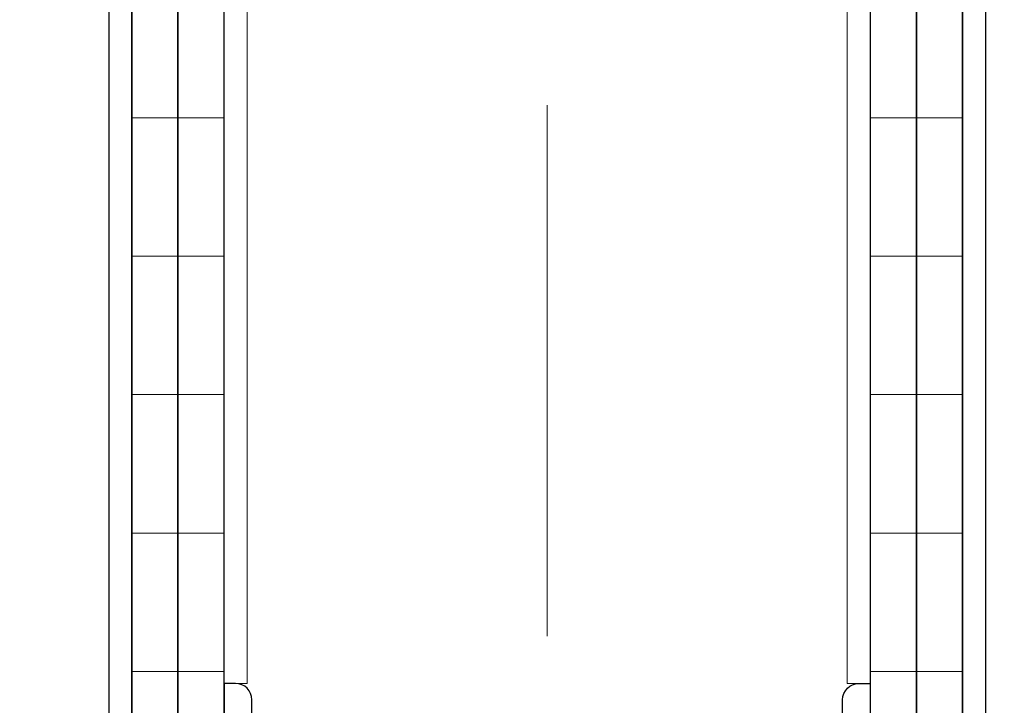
# Model space of a CAD drawing. Header units: millimetres. Extents: x 53458 to 260960, y -123310 to -87533.
# Tile 176 of 256: x 71891 to 72104, y -118807 to -118659. Entities that reach past the tile are written whole.
import ezdxf
from ezdxf.enums import TextEntityAlignment as Align

# ---------------------------------------------------------------- set-up
doc = ezdxf.new("R2010")
doc.units = ezdxf.units.MM
doc.header["$MEASUREMENT"] = 0
doc.linetypes.add('Przerywana podwójnie', pattern=[295, 125, -50, 70.00000000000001, -50])
doc.linetypes.add('Wipeout_Contour', pattern=[1000, 0, -1000])
for name, color, linetype in [('Nowe_A-Balkony-Słupy', 7, 'Continuous'), ('Nowe_A-Osi', 7, 'Continuous'), ('Nowe_A-Wymiary-Wewnętrzne', 7, 'Continuous'), ('Nowe_A-Wymiary-Zewnętrzne', 7, 'Continuous')]:
    doc.layers.add(name, color=color, linetype=linetype)
for name, color, linetype, lineweight in [('Nowe_A-Balkony-Słupy_Nr_pióra__27', 7, 'Continuous', 25), ('Nowe_A-Balkony-Słupy_Nr_pióra__28', 7, 'Continuous', 25), ('Nowe_A-Balkony-Słupy_Nr_pióra__87', 7, 'Continuous', 13), ('Nowe_A-Balkony-Słupy_Nr_pióra__89', 7, 'Continuous', 13), ('Nowe_A-Osi_Nr_pióra__20', 1, 'Continuous', 13), ('Nowe_A-Osi_Nr_pióra__6', 5, 'Continuous', 13), ('Nowe_A-Wymiary-Wewnętrzne_Nr_pióra__46', 5, 'Continuous', 15), ('Nowe_A-Wymiary-Zewnętrzne_Nr_pióra__46', 5, 'Continuous', 15)]:
    doc.layers.add(name, color=color, linetype=linetype, lineweight=lineweight)
for name, color, linetype, lineweight, true_color in [('Nowe_A-Wymiary-Wewnętrzne_Nr_pióra__45', 7, 'Continuous', 15, 0x40a5ff), ('Nowe_A-Wymiary-Wewnętrzne_Nr_pióra__85', 7, 'Continuous', 13, 0x80c2ff), ('Nowe_A-Wymiary-Zewnętrzne_Nr_pióra__45', 7, 'Continuous', 15, 0x40a5ff), ('Nowe_A-Wymiary-Zewnętrzne_Nr_pióra__85', 7, 'Continuous', 13, 0x80c2ff)]:
    doc.layers.add(name, color=color, linetype=linetype, lineweight=lineweight, true_color=true_color)
doc.styles.add('STYL_AUTOMATYCZNY_1', font='arial.ttf')
doc.styles.add('STYL_AUTOMATYCZNY_2', font='arial.ttf')
doc.dimstyles.new('STYL_AUTOMATYCZNY__1', dxfattribs={"dimtxt": 125, "dimasz": 47.5, "dimexe": 0.18, "dimexo": 20, "dimgap": 0, "dimtad": 1, "dimtih": 1, "dimtoh": 1, "dimdec": 1, "dimlfac": 0.1, "dimzin": 0, "dimdsep": 46, "dimtxsty": 'STYL_AUTOMATYCZNY_2', "dimblk": 'ARROWHEAD_11', "dimblk1": 'ARROWHEAD_11', "dimblk2": 'ARROWHEAD_11', "dimcen": 0.09, "dimclrd": 256, "dimclre": 256, "dimclrt": 5, "dimadec": 1, "dimazin": 0, "dimtfac": 1, "dimtdec": 4, "dimtmove": 0, "dimatfit": 3, "dimfxl": 0, "dimtolj": 1, "dimtzin": 0, "dimarcsym": 0})
doc.dimstyles.new('STYL_AUTOMATYCZNY__2', dxfattribs={"dimtxt": 125, "dimasz": 47.5, "dimexe": 0.18, "dimexo": 20, "dimgap": 0, "dimtad": 1, "dimdec": 1, "dimlfac": 0.1, "dimzin": 0, "dimdsep": 46, "dimtxsty": 'STYL_AUTOMATYCZNY_2', "dimblk": 'ARROWHEAD_11', "dimblk1": 'ARROWHEAD_11', "dimblk2": 'ARROWHEAD_11', "dimcen": 0.09, "dimclrd": 256, "dimclre": 256, "dimclrt": 5, "dimadec": 1, "dimazin": 0, "dimtfac": 1, "dimtdec": 4, "dimtmove": 0, "dimatfit": 3, "dimfxl": 0, "dimtolj": 1, "dimtzin": 0, "dimarcsym": 0})
pattern_1 = [(0, (0, 0), (0, 30.0000011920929), [])]
pattern_2 = [(0, (0, 0), (0, 86.60254037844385), [0, -50]), (0, (25, 43.30126941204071), (0, 86.60254037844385), [0, -50])]

# ---------------------------------------------------------------- blocks, each defined once
blk = doc.blocks.new('Strop_9', base_point=(71935.072244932, -118852.5979270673))
at = {"layer": 'Nowe_A-Balkony-Słupy_Nr_pióra__89', "color": 7, "linetype": 'Continuous', "lineweight": 13, "flags": 128}
blk.add_lwpolyline([(71935.072244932, -118852.5979270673), (71935.072244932, -118532.5979270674), (72075.07224493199, -118532.5979270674), (72075.07224493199, -118852.5979270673)], close=True, dxfattribs=at)
blk = doc.blocks.new('Strop_10', base_point=(71935.072244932, -118852.5979270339))
at = {"layer": 'Nowe_A-Balkony-Słupy_Nr_pióra__89', "color": 7, "linetype": 'Continuous', "lineweight": 13, "flags": 128}
blk.add_lwpolyline([(71935.072244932, -118852.5979270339), (71935.072244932, -118532.597927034), (72075.07224493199, -118532.597927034), (72075.07224493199, -118852.5979270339)], close=True, dxfattribs=at)
blk = doc.blocks.new('Ściana_78', base_point=(72075.07224493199, -118532.5979270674))
at = {"layer": 'Nowe_A-Balkony-Słupy', "linetype": 'Continuous', "lineweight": 0, "true_color": 0x000000}
h = blk.add_hatch(dxfattribs=at)
h.set_pattern_fill('Sklejka', color=18, style=0, pattern_type=2)
h.set_pattern_definition(pattern_1)
h.paths.add_polyline_path([(72075.07224493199, -118532.5979270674), (72075.07224493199, -118852.5979270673), (72085.07224493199, -118852.5979270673), (72085.07224493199, -118532.5979270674)])
at = {"layer": 'Nowe_A-Balkony-Słupy_Nr_pióra__27', "color": 7, "linetype": 'Continuous', "lineweight": 25, "flags": 128}
for points in [[(72085.07224493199, -118862.5979270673), (72085.07224493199, -118522.5979270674)], [(72075.07224493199, -118532.5979270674), (72075.07224493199, -118852.5979270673)]]:
    blk.add_lwpolyline(points, dxfattribs=at)
blk = doc.blocks.new('Ściana_86', base_point=(71935.072244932, -118532.5979270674))
at = {"layer": 'Nowe_A-Balkony-Słupy', "linetype": 'Continuous', "lineweight": 0, "true_color": 0x000000}
h = blk.add_hatch(dxfattribs=at)
h.set_pattern_fill('Sklejka', color=18, style=0, pattern_type=2)
h.set_pattern_definition(pattern_1)
h.paths.add_polyline_path([(71935.072244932, -118852.5979270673), (71935.072244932, -118532.5979270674), (71925.072244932, -118532.5979270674), (71925.072244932, -118852.5979270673)])
at = {"layer": 'Nowe_A-Balkony-Słupy_Nr_pióra__27', "color": 7, "linetype": 'Continuous', "lineweight": 25, "flags": 128}
for points in [[(71925.072244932, -118532.5979270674), (71925.072244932, -118852.5979270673)], [(71935.072244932, -118852.5979270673), (71935.072244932, -118532.5979270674)]]:
    blk.add_lwpolyline(points, dxfattribs=at)
blk = doc.blocks.new('Ściana_87', base_point=(72085.07224493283, -118862.5979270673))
at = {"layer": 'Nowe_A-Balkony-Słupy', "linetype": 'Continuous', "lineweight": 0, "true_color": 0x000000}
h = blk.add_hatch(dxfattribs=at)
h.set_pattern_fill('Sklejka', color=18, style=0, pattern_type=2)
h.set_pattern_definition(pattern_1)
h.paths.add_polyline_path([(72085.07224493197, -118522.5979270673), (72085.07224493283, -118862.5979270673), (72095.07224493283, -118862.5979270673), (72095.07224493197, -118522.5979270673)])
at = {"layer": 'Nowe_A-Balkony-Słupy_Nr_pióra__27', "color": 7, "linetype": 'Continuous', "lineweight": 25, "flags": 128}
for points in [[(72085.07224493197, -118522.5979270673), (72085.07224493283, -118862.5979270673)], [(72095.07224493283, -118862.5979270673), (72095.07224493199, -118522.5979270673)]]:
    blk.add_lwpolyline(points, dxfattribs=at)
blk = doc.blocks.new('Ściana_88', base_point=(71925.07224493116, -118862.5979270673))
at = {"layer": 'Nowe_A-Balkony-Słupy', "linetype": 'Continuous', "lineweight": 0, "true_color": 0x000000}
h = blk.add_hatch(dxfattribs=at)
h.set_pattern_fill('Sklejka', color=18, style=0, pattern_type=2)
h.set_pattern_definition(pattern_1)
h.paths.add_polyline_path([(71925.07224493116, -118862.5979270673), (71925.07224493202, -118522.5979270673), (71915.072244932, -118522.5979270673), (71915.07224493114, -118862.5979270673)])
at = {"layer": 'Nowe_A-Balkony-Słupy_Nr_pióra__27', "color": 7, "linetype": 'Continuous', "lineweight": 25, "flags": 128}
for points in [[(71915.072244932, -118522.5979270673), (71915.07224493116, -118862.5979270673)], [(71925.07224493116, -118862.5979270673), (71925.07224493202, -118522.5979270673)]]:
    blk.add_lwpolyline(points, dxfattribs=at)
blk = doc.blocks.new('Ściana_89', base_point=(72095.07224493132, -118872.5979270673))
at = {"layer": 'Nowe_A-Balkony-Słupy', "linetype": 'Continuous', "lineweight": 0, "true_color": 0x000000}
h = blk.add_hatch(dxfattribs=at)
h.set_pattern_fill('Tynk', color=18, style=0, pattern_type=2)
h.set_pattern_definition(pattern_2)
h.paths.add_polyline_path([(72095.072244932, -118512.5979270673), (72095.07224493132, -118872.5979270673), (72100.07224493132, -118872.5979270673), (72100.07224493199, -118512.5979270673)])
at = {"layer": 'Nowe_A-Balkony-Słupy_Nr_pióra__27', "color": 7, "linetype": 'Continuous', "lineweight": 25, "flags": 128}
for points in [[(72095.072244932, -118512.5979270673), (72095.07224493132, -118872.5979270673)], [(72100.07224493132, -118872.5979270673), (72100.07224493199, -118512.5979270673)]]:
    blk.add_lwpolyline(points, dxfattribs=at)
blk = doc.blocks.new('Ściana_90', base_point=(71915.07224493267, -118872.5979270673))
at = {"layer": 'Nowe_A-Balkony-Słupy', "linetype": 'Continuous', "lineweight": 0, "true_color": 0x000000}
h = blk.add_hatch(dxfattribs=at)
h.set_pattern_fill('Tynk', color=18, style=0, pattern_type=2)
h.set_pattern_definition(pattern_2)
h.paths.add_polyline_path([(71915.07224493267, -118872.5979270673), (71915.07224493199, -118512.5979270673), (71910.07224493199, -118512.5979270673), (71910.07224493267, -118872.5979270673)])
at = {"layer": 'Nowe_A-Balkony-Słupy_Nr_pióra__27', "color": 7, "linetype": 'Continuous', "lineweight": 25, "flags": 128}
for points in [[(71910.072244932, -118512.5979270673), (71910.07224493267, -118872.5979270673)], [(71915.07224493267, -118872.5979270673), (71915.07224493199, -118512.5979270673)]]:
    blk.add_lwpolyline(points, dxfattribs=at)
blk = doc.blocks.new('Ściana_92', base_point=(72075.07224493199, -118802.5979270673))
at = {"color": 254, "linetype": 'Wipeout_Contour', "lineweight": 0, "ltscale": 555444.2083522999}
blk.add_wipeout([(72075.07224493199, -118802.5979270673), (72075.07224493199, -118582.59792706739), (72070.07224493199, -118582.59792706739), (72070.07224493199, -118802.5979270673)], dxfattribs=at).dxf.layer = 'Nowe_A-Balkony-Słupy'
at = {"layer": 'Nowe_A-Balkony-Słupy_Nr_pióra__87', "color": 7, "linetype": 'Continuous', "lineweight": 13, "flags": 128}
for points in [[(72075.07224493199, -118582.5979270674), (72070.07224493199, -118582.5979270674)], [(72070.07224493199, -118582.5979270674), (72070.07224493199, -118802.5979270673)], [(72075.07224493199, -118802.5979270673), (72075.07224493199, -118582.5979270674)], [(72070.07224493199, -118802.5979270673), (72075.07224493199, -118802.5979270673)]]:
    blk.add_lwpolyline(points, dxfattribs=at)
blk = doc.blocks.new('Ściana_93', base_point=(72075.07224493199, -118802.5979270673))
at = {"color": 254, "linetype": 'Wipeout_Contour', "lineweight": 0, "ltscale": 555444.2083522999}
blk.add_wipeout([(72075.07224493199, -118802.5979270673), (72075.07224493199, -118582.59792706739), (72070.07224493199, -118582.59792706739), (72070.07224493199, -118802.5979270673)], dxfattribs=at).dxf.layer = 'Nowe_A-Balkony-Słupy'
at = {"layer": 'Nowe_A-Balkony-Słupy_Nr_pióra__87', "color": 7, "linetype": 'Continuous', "lineweight": 13, "flags": 128}
for points in [[(72075.07224493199, -118582.5979270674), (72070.07224493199, -118582.5979270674)], [(72070.07224493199, -118582.5979270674), (72070.07224493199, -118802.5979270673)], [(72075.07224493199, -118802.5979270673), (72075.07224493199, -118582.5979270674)], [(72070.07224493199, -118802.5979270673), (72075.07224493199, -118802.5979270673)]]:
    blk.add_lwpolyline(points, dxfattribs=at)
blk = doc.blocks.new('Ściana_94', base_point=(71935.072244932, -118802.5979270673))
at = {"color": 254, "linetype": 'Wipeout_Contour', "lineweight": 0, "ltscale": 555164.125765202}
blk.add_wipeout([(71940.072244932, -118802.5979270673), (71940.072244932, -118582.59792706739), (71935.072244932, -118582.59792706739), (71935.072244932, -118802.5979270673)], dxfattribs=at).dxf.layer = 'Nowe_A-Balkony-Słupy'
at = {"layer": 'Nowe_A-Balkony-Słupy_Nr_pióra__87', "color": 7, "linetype": 'Continuous', "lineweight": 13, "flags": 128}
for points in [[(71940.072244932, -118582.5979270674), (71935.072244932, -118582.5979270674)], [(71935.072244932, -118582.5979270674), (71935.072244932, -118802.5979270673)], [(71940.072244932, -118802.5979270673), (71940.072244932, -118582.5979270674)], [(71935.072244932, -118802.5979270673), (71940.072244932, -118802.5979270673)]]:
    blk.add_lwpolyline(points, dxfattribs=at)
blk = doc.blocks.new('Ściana_95', base_point=(71935.072244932, -118802.5979270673))
at = {"color": 254, "linetype": 'Wipeout_Contour', "lineweight": 0, "ltscale": 555164.1257652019}
blk.add_wipeout([(71940.072244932, -118802.5979270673), (71940.072244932, -118582.59792706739), (71935.072244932, -118582.59792706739), (71935.072244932, -118802.5979270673)], dxfattribs=at).dxf.layer = 'Nowe_A-Balkony-Słupy'
at = {"layer": 'Nowe_A-Balkony-Słupy_Nr_pióra__87', "color": 7, "linetype": 'Continuous', "lineweight": 13, "flags": 128}
for points in [[(71940.072244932, -118582.5979270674), (71935.072244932, -118582.5979270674)], [(71935.072244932, -118582.5979270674), (71935.072244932, -118802.5979270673)], [(71940.072244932, -118802.5979270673), (71940.072244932, -118582.5979270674)], [(71935.072244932, -118802.5979270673), (71940.072244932, -118802.5979270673)]]:
    blk.add_lwpolyline(points, dxfattribs=at)
blk = doc.blocks.new('Standardowy znacznik osi')
at = {"layer": 'Nowe_A-Osi_Nr_pióra__20', "color": 1, "linetype": 'Przerywana podwójnie', "lineweight": 13}
blk.add_line((23209.81777647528, 0), (24209.81777647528, 0), dxfattribs=at)
at = {"layer": 'Nowe_A-Osi_Nr_pióra__6', "color": 5, "lineweight": 13, "style": 'STYL_AUTOMATYCZNY_1'}
blk.add_attdef('AC_MarkerText_1', text='', height=400, rotation=90.00000000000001, dxfattribs=at).set_placement((-666.4285714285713, -91.4285445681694), align=Align.TOP_CENTER)
blk = doc.blocks.new('Słup kątownik symetrycz 27')
at = {"layer": 'Nowe_A-Balkony-Słupy', "linetype": 'Continuous', "lineweight": 0, "true_color": 0xffffff}
h = blk.add_hatch(dxfattribs=at)
h.set_pattern_fill('Stal', style=0, pattern_type=2)
h.set_pattern_definition([(45, (0, 0), (-79.5495128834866, 79.5495128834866), []), (45, (-26.51650429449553, 26.51650429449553), (-79.5495128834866, 79.5495128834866), [])])
h.paths.add_polyline_path([(25, -25), (25, -22.5, 0.414213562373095), (21.5, -19), (-12, -19, -0.414213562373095), (-19, -12), (-19, 21.5, 0.414213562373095), (-22.5, 25), (-25, 25), (-25, -25)])
at = {"layer": 'Nowe_A-Balkony-Słupy_Nr_pióra__28', "color": 7, "linetype": 'Continuous', "lineweight": 25}
for p, q in [((-22.5, 25), (-25, 25)), ((-25, 25), (-25, -25)), ((-19, -12), (-19, 21.5)), ((21.5, -19), (-12, -19)), ((25, -25), (25, -22.5)), ((-25, -25), (25, -25))]:
    blk.add_line(p, q, dxfattribs=at)
for centre, radius, start, end in [((-22.5, 21.5), 3.500000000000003, 0, 90), ((-12, -12), 7.000000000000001, 180, 270), ((21.5, -22.5), 3.500000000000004, 0, 90)]:
    blk.add_arc(centre, radius, start, end, dxfattribs=at)
blk = doc.blocks.new('*D627')
at = {"layer": 'Nowe_A-Wymiary-Zewnętrzne_Nr_pióra__45', "linetype": 'Continuous', "lineweight": 15, "true_color": 0x40a5ff}
for points in [[(93176.56112434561, -117377.597843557), (93177.5126303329, -117382.3813864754), (93180.22228949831, -117386.4366784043), (93184.27758142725, -117389.1463375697), (93189.06112434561, -117390.097843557), (93193.84466726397, -117389.1463375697), (93197.8999591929, -117386.4366784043), (93200.60961835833, -117382.3813864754), (93201.56112434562, -117377.597843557), (93200.60961835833, -117372.8143006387), (93197.8999591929, -117368.7590087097), (93193.84466726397, -117366.0493495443), (93189.06112434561, -117365.097843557), (93184.27758142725, -117366.0493495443), (93180.22228949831, -117368.7590087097), (93177.5126303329, -117372.8143006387)], [(93176.56112434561, -118877.5979270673), (93177.5126303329, -118882.3814699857), (93180.22228949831, -118886.4367619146), (93184.27758142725, -118889.14642108), (93189.06112434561, -118890.0979270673), (93193.84466726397, -118889.14642108), (93197.8999591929, -118886.4367619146), (93200.60961835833, -118882.3814699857), (93201.56112434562, -118877.5979270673), (93200.60961835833, -118872.814384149), (93197.8999591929, -118868.75909222), (93193.84466726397, -118866.0494330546), (93189.06112434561, -118865.0979270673), (93184.27758142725, -118866.0494330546), (93180.22228949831, -118868.75909222), (93177.5126303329, -118872.814384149)]]:
    blk.add_hatch(color=161, dxfattribs=at).paths.add_polyline_path(points)
at = {"layer": 'Nowe_A-Wymiary-Zewnętrzne_Nr_pióra__45', "color": 161, "linetype": 'Continuous', "lineweight": 15, "true_color": 0x40a5ff}
for centre in [(93189.06112434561, -117377.597843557), (93189.06112434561, -118877.5979270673)]:
    blk.add_circle(centre, 12.5, dxfattribs=at)
at = {"layer": 'Nowe_A-Wymiary-Zewnętrzne_Nr_pióra__85', "color": 151, "linetype": 'Continuous', "lineweight": 13, "true_color": 0x80c2ff}
for p, q in [((93176.56112434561, -117377.597843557), (93142.18612434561, -117377.597843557)), ((93235.93612434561, -117377.597843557), (93201.56112434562, -117377.597843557)), ((93189.06112434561, -118865.0979270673), (93189.06112434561, -117390.097843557)), ((93176.56112434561, -118877.5979270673), (93142.18612434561, -118877.5979270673)), ((93235.93612434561, -118877.5979270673), (93201.56112434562, -118877.5979270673)), ((93189.06112434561, -118902.5979270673), (93189.06112434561, -118890.0979270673))]:
    blk.add_line(p, q, dxfattribs=at)
at = {"layer": 'Nowe_A-Wymiary-Zewnętrzne_Nr_pióra__46', "color": 5, "lineweight": 15, "char_height": 125, "attachment_point": 7, "rotation": 90, "style": 'STYL_AUTOMATYCZNY_2'}
for s, insert in [('\\A1;{\\pql;\\fArial|b0|i0|c238|p0;\\W1.000000;33,5}', (93164.06112434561, -117723.7478400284)), ('\\A1;{\\pql;\\fArial|b0|i0|c238|p0;\\W1.000000;150,0}', (93164.06112434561, -118508.9178937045))]:
    blk.add_mtext(s, dxfattribs=dict(at, insert=insert))
blk = doc.blocks.new('ARROWHEAD_11')
at = {"color": 0, "linetype": 'Continuous', "lineweight": 0}
blk.add_line((0, 0), (-1, 0), dxfattribs=at)
at = {"color": 0, "linetype": 'Continuous', "lineweight": 0, "const_width": 0.25, "flags": 128}
blk.add_lwpolyline([(-0.125, 0, 1), (0.125, 0, 1)], format="xyb", close=True, dxfattribs=at)
blk = doc.blocks.new('*D652')
at = {"layer": 'Nowe_A-Wymiary-Zewnętrzne_Nr_pióra__45', "linetype": 'Continuous', "lineweight": 15, "true_color": 0x40a5ff}
for points in [[(70492.5721578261, -120280.83360366), (70493.5236638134, -120285.6171465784), (70496.2333229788, -120289.6724385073), (70500.28861490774, -120292.3820976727), (70505.0721578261, -120293.33360366), (70509.85570074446, -120292.3820976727), (70513.91099267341, -120289.6724385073), (70516.62065183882, -120285.6171465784), (70517.57215782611, -120280.83360366), (70516.62065183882, -120276.0500607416), (70513.91099267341, -120271.9947688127), (70509.85570074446, -120269.2851096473), (70505.0721578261, -120268.33360366), (70500.28861490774, -120269.2851096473), (70496.2333229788, -120271.9947688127), (70493.5236638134, -120276.0500607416)], [(71992.57224493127, -120280.83360366), (71993.52375091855, -120285.6171465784), (71996.23341008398, -120289.6724385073), (72000.28870201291, -120292.3820976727), (72005.07224493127, -120293.33360366), (72009.85578784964, -120292.3820976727), (72013.91107977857, -120289.6724385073), (72016.62073894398, -120285.6171465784), (72017.57224493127, -120280.83360366), (72016.62073894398, -120276.0500607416), (72013.91107977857, -120271.9947688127), (72009.85578784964, -120269.2851096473), (72005.07224493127, -120268.33360366), (72000.28870201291, -120269.2851096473), (71996.23341008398, -120271.9947688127), (71993.52375091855, -120276.0500607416)]]:
    blk.add_hatch(color=161, dxfattribs=at).paths.add_polyline_path(points)
at = {"layer": 'Nowe_A-Wymiary-Zewnętrzne_Nr_pióra__45', "color": 161, "linetype": 'Continuous', "lineweight": 15, "true_color": 0x40a5ff}
for centre in [(70505.0721578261, -120280.83360366), (72005.07224493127, -120280.83360366)]:
    blk.add_circle(centre, 12.5, dxfattribs=at)
at = {"layer": 'Nowe_A-Wymiary-Zewnętrzne_Nr_pióra__85', "color": 151, "linetype": 'Continuous', "lineweight": 13, "true_color": 0x80c2ff}
for p, q in [((70505.0721578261, -120268.33360366), (70505.0721578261, -120233.95860366)), ((72005.07224493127, -120268.33360366), (72005.07224493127, -120233.95860366)), ((70517.57215782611, -120280.83360366), (71992.57224493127, -120280.83360366)), ((70505.0721578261, -120327.70860366), (70505.0721578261, -120293.33360366)), ((72005.07224493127, -120327.70860366), (72005.07224493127, -120293.33360366))]:
    blk.add_line(p, q, dxfattribs=at)
at = {"layer": 'Nowe_A-Wymiary-Zewnętrzne_Nr_pióra__46', "color": 5, "lineweight": 15, "insert": (71040.57718945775, -120255.83360366), "char_height": 125, "attachment_point": 7, "style": 'STYL_AUTOMATYCZNY_2'}
blk.add_mtext('\\A1;{\\pql;\\fArial|b0|i0|c238|p0;\\W1.000000;150,0}', dxfattribs=at)
blk = doc.blocks.new('*D653')
at = {"layer": 'Nowe_A-Wymiary-Zewnętrzne_Nr_pióra__45', "linetype": 'Continuous', "lineweight": 15, "true_color": 0x40a5ff}
for points in [[(71992.57224493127, -120280.83360366), (71993.52375091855, -120285.6171465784), (71996.23341008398, -120289.6724385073), (72000.28870201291, -120292.3820976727), (72005.07224493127, -120293.33360366), (72009.85578784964, -120292.3820976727), (72013.91107977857, -120289.6724385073), (72016.62073894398, -120285.6171465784), (72017.57224493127, -120280.83360366), (72016.62073894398, -120276.0500607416), (72013.91107977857, -120271.9947688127), (72009.85578784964, -120269.2851096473), (72005.07224493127, -120268.33360366), (72000.28870201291, -120269.2851096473), (71996.23341008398, -120271.9947688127), (71993.52375091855, -120276.0500607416)], [(77992.57224493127, -120280.83360366), (77993.52375091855, -120285.6171465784), (77996.23341008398, -120289.6724385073), (78000.28870201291, -120292.3820976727), (78005.07224493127, -120293.33360366), (78009.85578784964, -120292.3820976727), (78013.91107977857, -120289.6724385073), (78016.62073894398, -120285.6171465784), (78017.57224493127, -120280.83360366), (78016.62073894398, -120276.0500607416), (78013.91107977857, -120271.9947688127), (78009.85578784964, -120269.2851096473), (78005.07224493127, -120268.33360366), (78000.28870201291, -120269.2851096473), (77996.23341008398, -120271.9947688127), (77993.52375091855, -120276.0500607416)]]:
    blk.add_hatch(color=161, dxfattribs=at).paths.add_polyline_path(points)
at = {"layer": 'Nowe_A-Wymiary-Zewnętrzne_Nr_pióra__45', "color": 161, "linetype": 'Continuous', "lineweight": 15, "true_color": 0x40a5ff}
for centre in [(72005.07224493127, -120280.83360366), (78005.07224493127, -120280.83360366)]:
    blk.add_circle(centre, 12.5, dxfattribs=at)
at = {"layer": 'Nowe_A-Wymiary-Zewnętrzne_Nr_pióra__85', "color": 151, "linetype": 'Continuous', "lineweight": 13, "true_color": 0x80c2ff}
for p, q in [((72005.07224493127, -120268.33360366), (72005.07224493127, -120233.95860366)), ((78005.07224493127, -120268.33360366), (78005.07224493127, -120233.95860366)), ((72017.57224493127, -120280.83360366), (77992.57224493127, -120280.83360366)), ((72005.07224493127, -120327.70860366), (72005.07224493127, -120293.33360366)), ((78005.07224493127, -120327.70860366), (78005.07224493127, -120293.33360366))]:
    blk.add_line(p, q, dxfattribs=at)
at = {"layer": 'Nowe_A-Wymiary-Zewnętrzne_Nr_pióra__46', "color": 5, "lineweight": 15, "insert": (74790.57723301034, -120255.83360366), "char_height": 125, "attachment_point": 7, "style": 'STYL_AUTOMATYCZNY_2'}
blk.add_mtext('\\A1;{\\pql;\\fArial|b0|i0|c238|p0;\\W1.000000;600,0}', dxfattribs=at)
blk = doc.blocks.new('*D658')
at = {"layer": 'Nowe_A-Wymiary-Zewnętrzne_Nr_pióra__45', "linetype": 'Continuous', "lineweight": 15, "true_color": 0x40a5ff}
for points in [[(64757.57224493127, -120980.0758241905), (64758.52375091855, -120984.8593671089), (64761.23341008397, -120988.9146590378), (64765.28870201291, -120991.6243182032), (64770.07224493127, -120992.5758241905), (64774.85578784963, -120991.6243182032), (64778.91107977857, -120988.9146590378), (64781.62073894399, -120984.8593671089), (64782.57224493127, -120980.0758241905), (64781.62073894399, -120975.2922812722), (64778.91107977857, -120971.2369893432), (64774.85578784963, -120968.5273301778), (64770.07224493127, -120967.5758241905), (64765.28870201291, -120968.5273301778), (64761.23341008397, -120971.2369893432), (64758.52375091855, -120975.2922812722)], [(91227.57224493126, -120980.0758241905), (91228.52375091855, -120984.8593671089), (91231.23341008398, -120988.9146590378), (91235.28870201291, -120991.6243182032), (91240.07224493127, -120992.5758241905), (91244.85578784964, -120991.6243182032), (91248.91107977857, -120988.9146590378), (91251.62073894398, -120984.8593671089), (91252.57224493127, -120980.0758241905), (91251.62073894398, -120975.2922812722), (91248.91107977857, -120971.2369893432), (91244.85578784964, -120968.5273301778), (91240.07224493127, -120967.5758241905), (91235.28870201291, -120968.5273301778), (91231.23341008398, -120971.2369893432), (91228.52375091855, -120975.2922812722)]]:
    blk.add_hatch(color=161, dxfattribs=at).paths.add_polyline_path(points)
at = {"layer": 'Nowe_A-Wymiary-Zewnętrzne_Nr_pióra__45', "color": 161, "linetype": 'Continuous', "lineweight": 15, "true_color": 0x40a5ff}
for centre in [(64770.07224493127, -120980.0758241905), (91240.07224493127, -120980.0758241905)]:
    blk.add_circle(centre, 12.5, dxfattribs=at)
at = {"layer": 'Nowe_A-Wymiary-Zewnętrzne_Nr_pióra__85', "color": 151, "linetype": 'Continuous', "lineweight": 13, "true_color": 0x80c2ff}
for p, q in [((64770.07224493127, -120967.5758241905), (64770.07224493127, -120933.2008241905)), ((91240.07224493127, -120967.5758241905), (91240.07224493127, -120933.2008241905)), ((64745.07224493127, -120980.0758241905), (64757.57224493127, -120980.0758241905)), ((64782.57224493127, -120980.0758241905), (91227.57224493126, -120980.0758241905)), ((91252.57224493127, -120980.0758241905), (91265.07224493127, -120980.0758241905)), ((64770.07224493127, -121026.9508241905), (64770.07224493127, -120992.5758241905)), ((91240.07224493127, -121026.9508241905), (91240.07224493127, -120992.5758241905))]:
    blk.add_line(p, q, dxfattribs=at)
at = {"layer": 'Nowe_A-Wymiary-Zewnętrzne_Nr_pióra__46', "color": 5, "lineweight": 15, "insert": (77719.09287589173, -120955.0758241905), "char_height": 125, "attachment_point": 7, "style": 'STYL_AUTOMATYCZNY_2'}
blk.add_mtext('\\A1;{\\pql;\\fArial|b0|i0|c238|p0;\\W1.000000;2\xa0647,0}', dxfattribs=at)
blk = doc.blocks.new('*D665')
at = {"layer": 'Nowe_A-Wymiary-Zewnętrzne_Nr_pióra__45', "linetype": 'Continuous', "lineweight": 15, "true_color": 0x40a5ff}
for points in [[(71192.62074503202, -120746.9950840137), (71193.5722510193, -120751.778626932), (71196.28191018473, -120755.833918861), (71200.33720211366, -120758.5435780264), (71205.12074503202, -120759.4950840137), (71209.90428795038, -120758.5435780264), (71213.95957987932, -120755.833918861), (71216.66923904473, -120751.778626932), (71217.62074503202, -120746.9950840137), (71216.66923904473, -120742.2115410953), (71213.95957987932, -120738.1562491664), (71209.90428795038, -120735.446590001), (71205.12074503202, -120734.4950840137), (71200.33720211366, -120735.446590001), (71196.28191018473, -120738.1562491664), (71193.5722510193, -120742.2115410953)], [(72492.53421987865, -120746.9950840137), (72493.48572586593, -120751.778626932), (72496.19538503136, -120755.833918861), (72500.25067696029, -120758.5435780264), (72505.03421987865, -120759.4950840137), (72509.81776279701, -120758.5435780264), (72513.87305472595, -120755.833918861), (72516.58271389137, -120751.778626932), (72517.53421987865, -120746.9950840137), (72516.58271389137, -120742.2115410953), (72513.87305472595, -120738.1562491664), (72509.81776279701, -120735.446590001), (72505.03421987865, -120734.4950840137), (72500.25067696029, -120735.446590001), (72496.19538503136, -120738.1562491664), (72493.48572586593, -120742.2115410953)]]:
    blk.add_hatch(color=161, dxfattribs=at).paths.add_polyline_path(points)
at = {"layer": 'Nowe_A-Wymiary-Zewnętrzne_Nr_pióra__45', "color": 161, "linetype": 'Continuous', "lineweight": 15, "true_color": 0x40a5ff}
for centre in [(71205.12074503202, -120746.9950840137), (72505.03421987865, -120746.9950840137)]:
    blk.add_circle(centre, 12.5, dxfattribs=at)
at = {"layer": 'Nowe_A-Wymiary-Zewnętrzne_Nr_pióra__85', "color": 151, "linetype": 'Continuous', "lineweight": 13, "true_color": 0x80c2ff}
for p, q in [((71205.12074503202, -120734.4950840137), (71205.12074503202, -120700.1200840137)), ((72505.03421987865, -120734.4950840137), (72505.03421987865, -120700.1200840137)), ((71217.62074503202, -120746.9950840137), (72492.53421987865, -120746.9950840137)), ((71205.12074503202, -120793.8700840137), (71205.12074503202, -120759.4950840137)), ((72505.03421987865, -120793.8700840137), (72505.03421987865, -120759.4950840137))]:
    blk.add_line(p, q, dxfattribs=at)
at = {"layer": 'Nowe_A-Wymiary-Zewnętrzne_Nr_pióra__46', "color": 5, "lineweight": 15, "insert": (71640.5824705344, -120721.9950840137), "char_height": 125, "attachment_point": 7, "style": 'STYL_AUTOMATYCZNY_2'}
blk.add_mtext('\\A1;{\\pql;\\fArial|b0|i0|c238|p0;\\W1.000000;130,0}', dxfattribs=at)
blk = doc.blocks.new('*D682')
at = {"layer": 'Nowe_A-Wymiary-Zewnętrzne_Nr_pióra__45', "linetype": 'Continuous', "lineweight": 15, "true_color": 0x40a5ff}
for points in [[(71857.57224493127, -120513.9143438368), (71858.52375091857, -120518.6978867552), (71861.23341008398, -120522.7531786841), (71865.28870201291, -120525.4628378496), (71870.07224493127, -120526.4143438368), (71874.85578784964, -120525.4628378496), (71878.91107977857, -120522.7531786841), (71881.620738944, -120518.6978867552), (71882.57224493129, -120513.9143438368), (71881.620738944, -120509.1308009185), (71878.91107977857, -120505.0755089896), (71874.85578784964, -120502.3658498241), (71870.07224493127, -120501.4143438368), (71865.28870201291, -120502.3658498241), (71861.23341008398, -120505.0755089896), (71858.52375091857, -120509.1308009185)], [(72127.57224493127, -120513.9143438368), (72128.52375091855, -120518.6978867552), (72131.23341008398, -120522.7531786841), (72135.28870201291, -120525.4628378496), (72140.07224493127, -120526.4143438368), (72144.85578784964, -120525.4628378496), (72148.91107977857, -120522.7531786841), (72151.620738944, -120518.6978867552), (72152.57224493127, -120513.9143438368), (72151.620738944, -120509.1308009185), (72148.91107977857, -120505.0755089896), (72144.85578784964, -120502.3658498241), (72140.07224493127, -120501.4143438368), (72135.28870201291, -120502.3658498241), (72131.23341008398, -120505.0755089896), (72128.52375091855, -120509.1308009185)]]:
    blk.add_hatch(color=161, dxfattribs=at).paths.add_polyline_path(points)
at = {"layer": 'Nowe_A-Wymiary-Zewnętrzne_Nr_pióra__45', "color": 161, "linetype": 'Continuous', "lineweight": 15, "true_color": 0x40a5ff}
for centre in [(71870.07224493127, -120513.9143438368), (72140.07224493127, -120513.9143438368)]:
    blk.add_circle(centre, 12.5, dxfattribs=at)
at = {"layer": 'Nowe_A-Wymiary-Zewnętrzne_Nr_pióra__85', "color": 151, "linetype": 'Continuous', "lineweight": 13, "true_color": 0x80c2ff}
for p, q in [((71870.07224493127, -120501.4143438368), (71870.07224493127, -120467.0393438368)), ((72140.07224493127, -120501.4143438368), (72140.07224493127, -120467.0393438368)), ((71882.57224493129, -120513.9143438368), (72127.57224493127, -120513.9143438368)), ((71870.07224493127, -120560.7893438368), (71870.07224493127, -120526.4143438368)), ((72140.07224493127, -120560.7893438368), (72140.07224493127, -120526.4143438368))]:
    blk.add_line(p, q, dxfattribs=at)
blk = doc.blocks.new('*D702')
at = {"layer": 'Nowe_A-Wymiary-Wewnętrzne_Nr_pióra__45', "linetype": 'Continuous', "lineweight": 15, "true_color": 0x40a5ff}
for points in [[(66010.64599526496, -117377.597843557), (66011.59750125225, -117382.3813864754), (66014.30716041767, -117386.4366784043), (66018.36245234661, -117389.1463375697), (66023.14599526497, -117390.097843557), (66027.92953818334, -117389.1463375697), (66031.98483011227, -117386.4366784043), (66034.69448927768, -117382.3813864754), (66035.64599526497, -117377.597843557), (66034.69448927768, -117372.8143006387), (66031.98483011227, -117368.7590087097), (66027.92953818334, -117366.0493495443), (66023.14599526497, -117365.097843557), (66018.36245234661, -117366.0493495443), (66014.30716041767, -117368.7590087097), (66011.59750125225, -117372.8143006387)], [(66010.64599526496, -118877.5979270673), (66011.59750125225, -118882.3814699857), (66014.30716041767, -118886.4367619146), (66018.36245234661, -118889.14642108), (66023.14599526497, -118890.0979270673), (66027.92953818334, -118889.14642108), (66031.98483011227, -118886.4367619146), (66034.69448927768, -118882.3814699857), (66035.64599526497, -118877.5979270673), (66034.69448927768, -118872.814384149), (66031.98483011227, -118868.75909222), (66027.92953818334, -118866.0494330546), (66023.14599526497, -118865.0979270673), (66018.36245234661, -118866.0494330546), (66014.30716041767, -118868.75909222), (66011.59750125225, -118872.814384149)]]:
    blk.add_hatch(color=161, dxfattribs=at).paths.add_polyline_path(points)
at = {"layer": 'Nowe_A-Wymiary-Wewnętrzne_Nr_pióra__45', "color": 161, "linetype": 'Continuous', "lineweight": 15, "true_color": 0x40a5ff}
for centre in [(66023.14599526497, -117377.597843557), (66023.14599526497, -118877.5979270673)]:
    blk.add_circle(centre, 12.5, dxfattribs=at)
at = {"layer": 'Nowe_A-Wymiary-Wewnętrzne_Nr_pióra__85', "color": 151, "linetype": 'Continuous', "lineweight": 13, "true_color": 0x80c2ff}
for p, q in [((66010.64599526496, -117377.597843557), (65976.27099526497, -117377.597843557)), ((66070.02099526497, -117377.597843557), (66035.64599526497, -117377.597843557)), ((66023.14599526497, -118865.0979270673), (66023.14599526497, -117390.097843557)), ((66010.64599526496, -118877.5979270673), (65976.27099526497, -118877.5979270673)), ((66070.02099526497, -118877.5979270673), (66035.64599526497, -118877.5979270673)), ((66023.14599526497, -118902.5979270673), (66023.14599526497, -118890.0979270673))]:
    blk.add_line(p, q, dxfattribs=at)
at = {"layer": 'Nowe_A-Wymiary-Wewnętrzne_Nr_pióra__46', "color": 5, "lineweight": 15, "insert": (65998.14599526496, -118342.0928972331), "char_height": 125, "attachment_point": 7, "rotation": 90, "style": 'STYL_AUTOMATYCZNY_2'}
blk.add_mtext('\\A1;{\\pql;\\fArial|b0|i0|c238|p0;\\W1.000000;150,0}', dxfattribs=at)
blk = doc.blocks.new('*D714')
at = {"layer": 'Nowe_A-Wymiary-Wewnętrzne_Nr_pióra__45', "linetype": 'Continuous', "lineweight": 15, "true_color": 0x40a5ff}
for points in [[(89974.49849459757, -117377.597843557), (89975.45000058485, -117382.3813864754), (89978.15965975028, -117386.4366784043), (89982.21495167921, -117389.1463375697), (89986.99849459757, -117390.097843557), (89991.78203751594, -117389.1463375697), (89995.83732944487, -117386.4366784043), (89998.54698861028, -117382.3813864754), (89999.49849459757, -117377.597843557), (89998.54698861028, -117372.8143006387), (89995.83732944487, -117368.7590087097), (89991.78203751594, -117366.0493495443), (89986.99849459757, -117365.097843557), (89982.21495167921, -117366.0493495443), (89978.15965975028, -117368.7590087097), (89975.45000058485, -117372.8143006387)], [(89974.49849459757, -118877.5979270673), (89975.45000058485, -118882.3814699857), (89978.15965975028, -118886.4367619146), (89982.21495167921, -118889.14642108), (89986.99849459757, -118890.0979270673), (89991.78203751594, -118889.14642108), (89995.83732944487, -118886.4367619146), (89998.54698861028, -118882.3814699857), (89999.49849459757, -118877.5979270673), (89998.54698861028, -118872.814384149), (89995.83732944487, -118868.75909222), (89991.78203751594, -118866.0494330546), (89986.99849459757, -118865.0979270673), (89982.21495167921, -118866.0494330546), (89978.15965975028, -118868.75909222), (89975.45000058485, -118872.814384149)]]:
    blk.add_hatch(color=161, dxfattribs=at).paths.add_polyline_path(points)
at = {"layer": 'Nowe_A-Wymiary-Wewnętrzne_Nr_pióra__45', "color": 161, "linetype": 'Continuous', "lineweight": 15, "true_color": 0x40a5ff}
for centre in [(89986.99849459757, -117377.597843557), (89986.99849459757, -118877.5979270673)]:
    blk.add_circle(centre, 12.5, dxfattribs=at)
at = {"layer": 'Nowe_A-Wymiary-Wewnętrzne_Nr_pióra__85', "color": 151, "linetype": 'Continuous', "lineweight": 13, "true_color": 0x80c2ff}
for p, q in [((89974.49849459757, -117377.597843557), (89940.12349459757, -117377.597843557)), ((90033.87349459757, -117377.597843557), (89999.49849459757, -117377.597843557)), ((89986.99849459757, -118865.0979270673), (89986.99849459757, -117390.097843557)), ((89974.49849459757, -118877.5979270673), (89940.12349459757, -118877.5979270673)), ((90033.87349459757, -118877.5979270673), (89999.49849459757, -118877.5979270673)), ((89986.99849459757, -118902.5979270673), (89986.99849459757, -118890.0979270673))]:
    blk.add_line(p, q, dxfattribs=at)
at = {"layer": 'Nowe_A-Wymiary-Wewnętrzne_Nr_pióra__46', "color": 5, "lineweight": 15, "insert": (89961.99849459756, -118342.0928972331), "char_height": 125, "attachment_point": 7, "rotation": 90, "style": 'STYL_AUTOMATYCZNY_2'}
blk.add_mtext('\\A1;{\\pql;\\fArial|b0|i0|c238|p0;\\W1.000000;150,0}', dxfattribs=at)

msp = doc.modelspace()

# ---------------------------------------------------------------- block references
at = {"layer": 'Nowe_A-Balkony-Słupy', "color": 7, "lineweight": 25}
for name, p in [('Ściana_90', (71915.07224493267, -118872.5979270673)), ('Ściana_89', (72095.07224493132, -118872.5979270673)), ('Ściana_88', (71925.07224493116, -118862.5979270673)), ('Ściana_78', (72075.07224493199, -118532.5979270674)), ('Ściana_87', (72085.07224493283, -118862.5979270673)), ('Ściana_86', (71935.072244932, -118532.5979270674))]:
    msp.add_blockref(name, p, dxfattribs=at)
at = {"layer": 'Nowe_A-Balkony-Słupy', "color": 7, "linetype": 'Continuous', "lineweight": 13}
for name, p in [('Strop_9', (71935.072244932, -118852.5979270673)), ('Strop_10', (71935.072244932, -118852.5979270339))]:
    msp.add_blockref(name, p, dxfattribs=at)

# ---------------------------------------------------------------- next in the draw order: block references
at = {"layer": 'Nowe_A-Balkony-Słupy', "color": 7, "lineweight": 25}
for name, p in [('Ściana_94', (71935.072244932, -118802.5979270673)), ('Ściana_92', (72075.07224493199, -118802.5979270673))]:
    msp.add_blockref(name, p, dxfattribs=at)

# ---------------------------------------------------------------- next in the draw order: block references
for name, p in [('Ściana_95', (71935.072244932, -118802.5979270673)), ('Ściana_93', (72075.07224493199, -118802.5979270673))]:
    msp.add_blockref(name, p, dxfattribs=at)

# ---------------------------------------------------------------- next in the draw order: block references
at = {"layer": 'Nowe_A-Balkony-Słupy', "color": 7, "linetype": 'Continuous', "lineweight": 13, "zscale": 1000}
msp.add_blockref('Słup kątownik symetrycz 27', (71960.072244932, -118827.5979270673), dxfattribs=at)
at = {"layer": 'Nowe_A-Balkony-Słupy', "color": 7, "linetype": 'Continuous', "lineweight": 13, "xscale": -1, "zscale": 1000}
msp.add_blockref('Słup kątownik symetrycz 27', (72050.07224493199, -118827.5979270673), dxfattribs=at)
at = {"layer": 'Nowe_A-Osi', "color": 8, "linetype": 'Continuous', "lineweight": 13, "xscale": -1, "zscale": 1000, "rotation": 90}
msp.add_blockref('Standardowy znacznik osi', (72005.07224493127, -94582.4787611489), dxfattribs=at)

# ---------------------------------------------------------------- next in the draw order: dimensions: what is measured, and where the dimension line sits
at = {"layer": 'Nowe_A-Wymiary-Wewnętrzne', "color": 151, "linetype": 'Continuous', "lineweight": 13, "true_color": 0x80c2ff}
for base, picture, middle in [((66023.14599526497, -117377.597843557), '*D702', (65935.64599526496, -118132.7060135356)), ((89986.99849459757, -117377.597843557), '*D714', (89899.49849459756, -118132.7060135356))]:
    dim = msp.add_linear_dim(base=base, p1=(65290.07224493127, -118877.5979270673), p2=(78005.07224493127, -117377.597843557), angle=90, dimstyle='STYL_AUTOMATYCZNY__2', dxfattribs=at)
    dim.commit()
    dim.dimension.update_dxf_attribs({"geometry": picture, "text_midpoint": middle, "dimtype": 160, "text_rotation": 90})
at = {"layer": 'Nowe_A-Wymiary-Zewnętrzne', "color": 151, "linetype": 'Continuous', "lineweight": 13, "true_color": 0x80c2ff}
for base, p1, p2, picture, middle in [((72005.07224493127, -120280.83360366), (70505.0721578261, -94582.4787611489), (72005.07224493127, -94582.4787611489), '*D652', (71249.96407315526, -120193.33360366)), ((78005.07224493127, -120280.83360366), (72005.07224493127, -94582.4787611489), (78005.07224493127, -94582.4787611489), '*D653', (74999.96411670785, -120193.33360366)), ((91240.07224493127, -120980.0758241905), (64770.07224493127, -98707.59789634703), (91240.07224493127, -98707.59784355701), '*D658', (78000.21413458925, -120892.5758241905)), ((72140.07224493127, -120513.9143438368), (71870.07224493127, -113292.5968466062), (72140.07224493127, -113292.5968466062), '*D682', (71685.74475198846, -120426.4143438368)), ((72505.03421987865, -120746.9950840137), (71205.12074503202, -117167.597843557), (72505.03421987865, -117117.597843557), '*D665', (71849.96935423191, -120659.4950840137))]:
    dim = msp.add_linear_dim(base=base, p1=p1, p2=p2, dimstyle='STYL_AUTOMATYCZNY__1', dxfattribs=at)
    dim.commit()
    dim.dimension.update_dxf_attribs({"geometry": picture, "text_midpoint": middle, "dimtype": 160})
dim = msp.add_linear_dim(base=(93189.06112434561, -117377.597843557), p1=(64920.07224493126, -118877.5979270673), p2=(64770.07224493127, -117377.597843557), angle=90, dimstyle='STYL_AUTOMATYCZNY__2', dxfattribs=at)
dim.commit()
dim.dimension.update_dxf_attribs({"geometry": '*D627', "text_midpoint": (93101.56112434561, -118299.531010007), "dimtype": 160, "text_rotation": 90})

doc.saveas('drawing.dxf')
